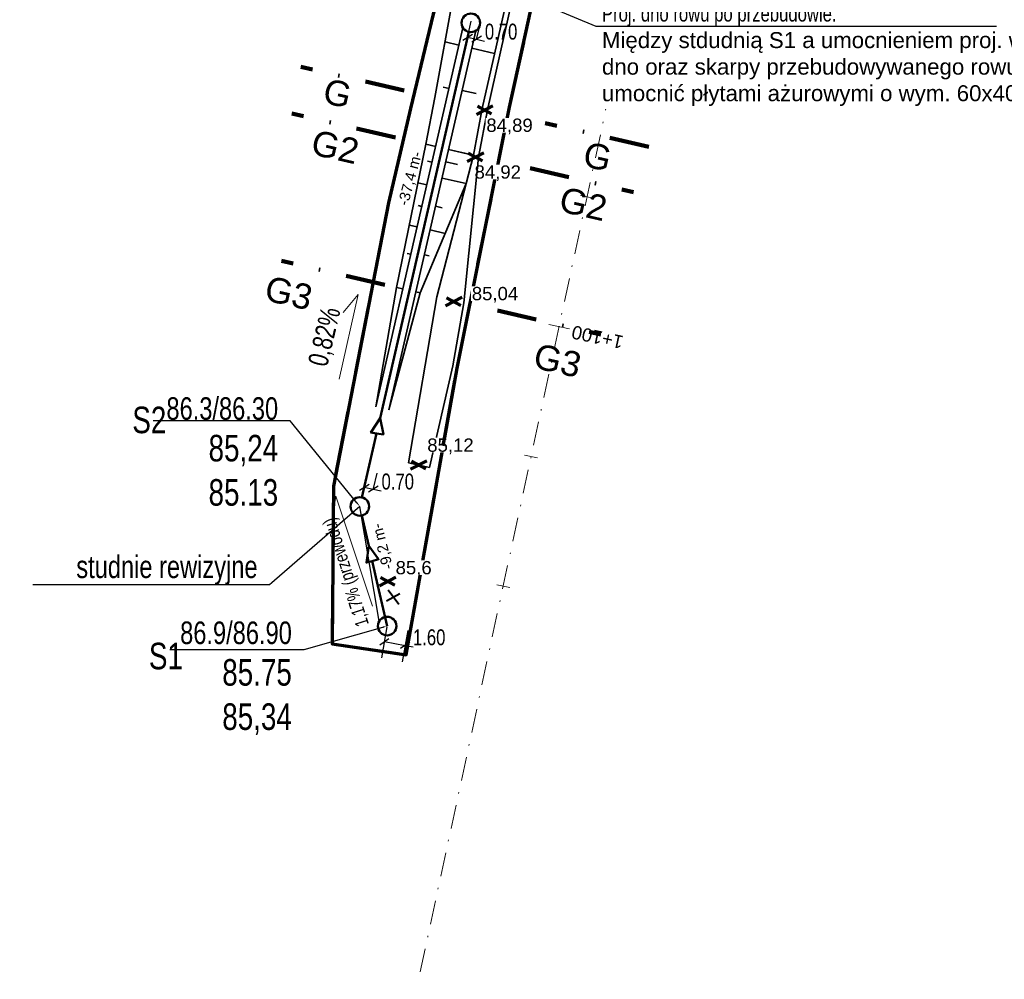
# Model space of a CAD drawing. Header units: metres. Extents: x 6593984 to 6594180, y 5883628 to 5883927.
# Tile 1 of 13: x 6593984 to 6594059, y 5883628 to 5883700. Entities that reach past the tile are written whole.
import ezdxf
from ezdxf import colors
from ezdxf.entities.mleader import LeaderData, LeaderLine
from ezdxf.math import Vec2, Vec3

# ---------------------------------------------------------------- set-up
doc = ezdxf.new("R2010")
doc.units = ezdxf.units.M
doc.header["$MEASUREMENT"] = 0
for name, pattern in [('DGN Style 4', [3.592127, 1.794941, -0.897471, 0.002244, -0.897471]), ('K2_P2', [8, 2, -2, 2, -2]), ('K3_P2_Kro', [7, 3, -2, 0, -2]), ('K5_P3', [16, 5, -3, 5, -3])]:
    doc.linetypes.add(name, pattern=pattern)
doc.layers.get('0').update_dxf_attribs({"color": 250, "linetype": 'CONTINUOUS', "lineweight": 100})
doc.layers.get('Defpoints').update_dxf_attribs({"linetype": 'CONTINUOUS'})
for name, color, linetype, lineweight in [('1', 7, 'CONTINUOUS', 0), ('GRANICA Z DECYZJI', 6, 'K5_P3', 53), ('ist kryty kanał', 22, 'K2_P2', 70), ('profil', 1, 'CONTINUOUS', 50), ('Proj', 1, 'CONTINUOUS', 50), ('przekroje osnaczenia', 6, 'CONTINUOUS', 100), ('rzędne kanalizacja', 7, 'CONTINUOUS', 20), ('RZĘDNE ROWU nOWE', 5, 'CONTINUOUS', 35), ('skarpy_nowe', 24, 'CONTINUOUS', 35), ('tabelka', 7, 'CONTINUOUS', 20), ('umocnienie płytami ażurowymi', 7, 'CONTINUOUS', 40), ('wymiary do planu pom', 6, 'CONTINUOUS', 35)]:
    doc.layers.add(name, color=color, linetype=linetype, lineweight=lineweight)
doc.styles.get("Standard").update_dxf_attribs({"font": 'arial.ttf', "width": 0.75})
doc.styles.add('Style-Arial', font='arial.ttf')
doc.dimstyles.get("Standard").update_dxf_attribs({"dimtxt": 1, "dimasz": 1, "dimexe": 1, "dimexo": 1, "dimgap": 1, "dimtad": 1, "dimtxsty": 'Standard', "dimcen": 2.5, "dimadec": 0, "dimazin": 0, "dimtfac": 1, "dimtmove": 0, "dimatfit": 3, "dimfxl": 1, "dimarcsym": 0})

# ---------------------------------------------------------------- blocks, each defined once
blk = doc.blocks.new('_Oblique')
at = {"color": 0, "linetype": 'ByBlock', "lineweight": -2}
blk.add_line((0.5, 0.5), (-0.5, -0.5), dxfattribs=at)
blk = doc.blocks.new('*D1858')
at = {"layer": 'Defpoints', "color": 0, "linetype": 'Continuous'}
for p in [(6594012.025375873, 5883654.476939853), (6594013.59882798, 5883654.19683906), (6594013.390065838, 5883653.024128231)]:
    blk.add_point(p, dxfattribs=at)
at = {"layer": 'wymiary do planu pom', "color": 0, "lineweight": -2}
for p, q in [((6594012.014422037, 5883654.415407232), (6594011.597537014, 5883652.073576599)), ((6594013.587874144, 5883654.135306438), (6594013.170989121, 5883651.793475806)), ((6594011.81661373, 5883653.304229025), (6594013.390065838, 5883653.024128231)), ((6594013.390065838, 5883653.024128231), (6594013.980779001, 5883652.918971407))]:
    blk.add_line(p, q, dxfattribs=at)
at = {"layer": 'wymiary do planu pom', "color": 0, "linetype": 'ByBlock', "lineweight": -2, "xscale": 0.6, "yscale": 0.6, "zscale": 0.6}
for p, rotation in [((6594011.81661373, 5883653.304229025), 169.9061312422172), ((6594013.390065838, 5883653.024128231), 349.9061312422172)]:
    blk.add_blockref('_Oblique', p, dxfattribs=dict(at, rotation=rotation))
at = {"layer": 'wymiary do planu pom', "color": 0, "linetype": 'Continuous', "lineweight": 18, "insert": (6594015.195779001, 5883653.621658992), "char_height": 1.2, "attachment_point": 5}
blk.add_mtext('\\A1;1.60', dxfattribs=at)
blk = doc.blocks.new('*D1859')
at = {"layer": 'Defpoints', "color": 0, "linetype": 'Continuous'}
for p in [(6594010.302965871, 5883664.942830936), (6594010.985193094, 5883664.786095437), (6594010.985193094, 5883664.786095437)]:
    blk.add_point(p, dxfattribs=at)
at = {"layer": 'wymiary do planu pom', "color": 0, "lineweight": -2}
for p, q in [((6594010.316960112, 5883665.003744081), (6594010.582850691, 5883666.161093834)), ((6594010.999187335, 5883664.847008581), (6594011.265077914, 5883666.004358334)), ((6594010.302965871, 5883664.942830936), (6594010.985193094, 5883664.786095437)), ((6594010.985193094, 5883664.786095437), (6594011.569959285, 5883664.651750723))]:
    blk.add_line(p, q, dxfattribs=at)
at = {"layer": 'wymiary do planu pom', "color": 0, "linetype": 'ByBlock', "lineweight": -2, "xscale": 0.6, "yscale": 0.6, "zscale": 0.6}
for p, rotation in [((6594010.302965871, 5883664.942830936), 167.06133550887), ((6594010.985193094, 5883664.786095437), 347.06133550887)]:
    blk.add_blockref('_Oblique', p, dxfattribs=dict(at, rotation=rotation))
at = {"layer": 'wymiary do planu pom', "color": 0, "linetype": 'Continuous', "lineweight": 18, "insert": (6594012.827319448, 5883665.354438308), "char_height": 1.2, "attachment_point": 5}
blk.add_mtext('\\A1;0.70', dxfattribs=at)
blk = doc.blocks.new('*D1860')
at = {"layer": 'Defpoints', "color": 0, "linetype": 'Continuous'}
for p in [(6594018.073274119, 5883698.764880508), (6594018.772206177, 5883698.680856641), (6594018.755501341, 5883698.60814501)]:
    blk.add_point(p, dxfattribs=at)
at = {"layer": 'wymiary do planu pom', "color": 0, "lineweight": -2}
for p, q in [((6594018.08726836, 5883698.825793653), (6594018.369863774, 5883700.055855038)), ((6594018.769495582, 5883698.669058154), (6594019.052090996, 5883699.899119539)), ((6594018.089978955, 5883698.83759214), (6594018.772206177, 5883698.680856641)), ((6594018.772206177, 5883698.680856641), (6594019.356972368, 5883698.546511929))]:
    blk.add_line(p, q, dxfattribs=at)
at = {"layer": 'wymiary do planu pom', "color": 0, "linetype": 'ByBlock', "lineweight": -2, "xscale": 0.6, "yscale": 0.6, "zscale": 0.6}
for p, rotation in [((6594018.089978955, 5883698.83759214), 167.0613355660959), ((6594018.772206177, 5883698.680856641), 347.0613355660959)]:
    blk.add_blockref('_Oblique', p, dxfattribs=dict(at, rotation=rotation))
at = {"layer": 'wymiary do planu pom', "color": 0, "linetype": 'Continuous', "lineweight": 18, "insert": (6594020.614332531, 5883699.249199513), "char_height": 1.2, "attachment_point": 5}
blk.add_mtext('\\A1;0.70', dxfattribs=at)

msp = doc.modelspace()

# ---------------------------------------------------------------- linework, layer by layer
at = {"layer": '1', "color": 7, "linetype": 'DGN Style 4', "lineweight": 0}
msp.add_line((6594034.30654, 5883720.350547), (6594014.39592, 5883627.864462), dxfattribs=at)
at = {"layer": '1', "color": 7, "linetype": 'Continuous', "lineweight": 0, "flags": 128}
for points in [[(6594029.679176, 5883696.48041), (6594028.701574, 5883696.69087)], [(6594027.574571, 5883686.704386), (6594026.596969, 5883686.914847)], [(6594023.365361, 5883667.152339), (6594022.387759, 5883667.3628)], [(6594021.260756, 5883657.376316), (6594020.283153, 5883657.586776)]]:
    msp.add_lwpolyline(points, dxfattribs=at)
at = {"layer": '1', "color": 7, "linetype": 'Continuous', "lineweight": 13, "flags": 128}
msp.add_lwpolyline([(6594025.763247, 5883676.865225), (6594024.199083, 5883677.201961)], dxfattribs=at)
at = {"layer": 'Proj', "linetype": 'Continuous'}
for points in [[(6594011.498863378, 5883670.148249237), (6594018.181188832, 5883699.23460406)], [(6594011.498863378, 5883670.148249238), (6594010.803186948, 5883669.067805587), (6594011.233931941, 5883668.995074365)], [(6594011.498863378, 5883670.148249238), (6594011.741234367, 5883668.911647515), (6594011.233931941, 5883668.995074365)], [(6594010.125460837, 5883664.170199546), (6594011.23393194, 5883668.995074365)]]:
    msp.add_lwpolyline(points, dxfattribs=at)
msp.add_circle((6594018.33792433, 5883699.916831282), 0.7, dxfattribs=at)
at = {"layer": 'przekroje osnaczenia', "linetype": 'K3_P2_Kro', "extrusion": (4.940212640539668e-08, 1.134574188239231e-07, 0.9999999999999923)}
for p, q in [((6594013.312748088, 5883694.816544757, 1.045293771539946e-07), (6594005.515865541, 5883696.607807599, 2.864798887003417e-07)), ((6594012.649845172, 5883691.294210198, 8.217314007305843e-08), (6594004.852962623, 5883693.085473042, 2.641236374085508e-07)), ((6594031.741399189, 5883690.582729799, -3.255274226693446e-07), (6594023.944516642, 5883692.373992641, -1.435769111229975e-07)), ((6594022.798169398, 5883688.962725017, -1.546513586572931e-07), (6594030.595051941, 5883687.171462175, -3.366018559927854e-07)), ((6594011.860537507, 5883680.188654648), (6594004.063654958, 5883681.979917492, 1.819504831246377e-07)), ((6594020.334803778, 5883678.240360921), (6594028.131686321, 5883676.449098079, -1.819505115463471e-07))]:
    msp.add_line(p, q, dxfattribs=at)
at = {"layer": 'rzędne kanalizacja', "linetype": 'Continuous', "lineweight": 20}
msp.add_line((6594009.853104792, 5883679.443125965), (6594008.715930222, 5883678.108486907), dxfattribs=at)
at = {"layer": 'RZĘDNE ROWU nOWE', "lineweight": 60}
for p, q in [((6594019.997812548, 5883693.668746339), (6594018.754960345, 5883693.021427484)), ((6594019.90273759, 5883693.058648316), (6594018.830615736, 5883693.635166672)), ((6594019.301889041, 5883690.130945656), (6594018.059036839, 5883689.483626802)), ((6594019.206814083, 5883689.520847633), (6594018.134692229, 5883690.097365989)), ((6594017.673378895, 5883679.244846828), (6594016.430526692, 5883678.597527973)), ((6594017.578303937, 5883678.634748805), (6594016.506182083, 5883679.211267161)), ((6594015.02694752, 5883666.934615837, -4.84443251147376e-08), (6594013.784095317, 5883666.287296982, -4.84443251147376e-08)), ((6594014.931872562, 5883666.324517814, -4.84443251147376e-08), (6594013.859750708, 5883666.90103617, -4.84443251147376e-08))]:
    msp.add_line(p, q, dxfattribs=at)
at = {"layer": 'skarpy_nowe'}
for p, q in [((6594015.628026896, 5883694.284630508, 3.138646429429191e-08), (6594018.602038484, 5883710.629462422, 2.308578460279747e-08)), ((6594017.439048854, 5883698.237330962), (6594016.391046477, 5883698.478099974, 2.445651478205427e-08)), ((6594020.127859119, 5883697.618220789, -4.524819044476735e-08), (6594018.413659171, 5883698.013423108, -2.274381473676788e-08)), ((6594014.933345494, 5883690.769596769, 2.888464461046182e-08), (6594015.628026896, 5883694.284630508, 3.138646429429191e-08)), ((6594012.72206522, 5883679.990420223, 85.6961270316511), (6594014.933345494, 5883690.769596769, 2.888464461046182e-08)), ((6594015.683795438, 5883690.597187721, 1.137190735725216e-08), (6594014.933345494, 5883690.769596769, 2.888464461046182e-08)), ((6594016.658405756, 5883690.373279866, -1.137190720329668e-08), (6594018.38346602, 5883689.976962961, -5.162845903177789e-08)), ((6594016.658405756, 5883690.373279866, -1.137190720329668e-08), (6594018.529657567, 5883689.943376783, -5.504002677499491e-08)), ((6594014.338859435, 5883687.871696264, 23.0387589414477), (6594015.021603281, 5883687.714842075, 23.03875892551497)), ((6594017.984429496, 5883687.827330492, -5.373031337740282e-08), (6594014.525170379, 5883679.576173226)), ((6594016.16430502, 5883688.222593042), (6594017.984429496, 5883687.827330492, -5.373031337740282e-08)), ((6594013.685091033, 5883684.684816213, 1.419513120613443e-08), (6594014.293376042, 5883684.545068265)), ((6594015.267986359, 5883684.321160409, -2.274381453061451e-08), (6594016.404972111, 5883684.059948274, -4.927687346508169e-08)), ((6594012.72206522, 5883679.990420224, 85.6961270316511), (6594011.181532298, 5883671.00005435)), ((6594013.220670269, 5883679.875870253), (6594011.181532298, 5883671.00005435)), ((6594014.195280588, 5883679.651962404), (6594012.156142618, 5883670.776146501)), ((6594014.525170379, 5883679.576173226, 85.79607240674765), (6594012.156142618, 5883670.776146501))]:
    msp.add_line(p, q, dxfattribs=at)
at = {"layer": 'skarpy_nowe', "extrusion": (4.940212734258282e-08, 1.134574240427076e-07, 0.9999999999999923)}
for p, q in [((6594019.195100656, 5883693.465127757, -5.185589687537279e-08), (6594022.841011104, 5883709.698489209, -2.602808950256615e-08)), ((6594023.231699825, 5883709.612685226, -3.055471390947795e-08), (6594019.584944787, 5883693.375564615, -6.095342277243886e-08)), ((6594016.690494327, 5883694.979075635), (6594016.259861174, 5883695.078009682, 1.004939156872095e-08)), ((6594017.682287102, 5883694.829958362), (6594018.732563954, 5883694.588666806, -2.450959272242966e-08)), ((6594015.413134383, 5883689.41907338), (6594015.072784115, 5883689.497265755, 7.942521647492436e-09)), ((6594016.447281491, 5883689.454313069), (6594017.33875193, 5883689.249505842, -2.080363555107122e-08)), ((6594014.647890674, 5883686.088174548), (6594014.355833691, 5883686.155271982, 6.815534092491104e-09)), ((6594015.677999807, 5883686.105838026), (6594016.174156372, 5883685.991850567, -1.15784664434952e-08)), ((6594013.820887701, 5883682.488454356), (6594013.546725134, 5883682.551440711, 6.397944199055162e-09)), ((6594014.835644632, 5883682.439293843), (6594015.198740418, 5883682.355875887, -8.47331774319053e-09))]:
    msp.add_line(p, q, dxfattribs=at)
at = {"layer": 'skarpy_nowe', "extrusion": (4.94021273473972e-08, 1.134574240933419e-07, 0.9999999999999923)}
for p, q in [((6594018.529657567, 5883689.943376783, -5.504002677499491e-08), (6594019.195100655, 5883693.465127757, -5.185589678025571e-08)), ((6594018.907190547, 5883689.806555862, -6.410531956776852e-08), (6594019.584944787, 5883693.375564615, -6.095342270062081e-08)), ((6594015.783895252, 5883679.286991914, -4.844432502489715e-08), (6594013.628185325, 5883666.777483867, 5.646373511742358e-07)), ((6594017.801338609, 5883678.823502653, -9.55240212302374e-08), (6594016.986668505, 5883674.083735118, 4.106594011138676e-09)), ((6594015.223096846, 5883666.430943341), (6594016.986668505, 5883674.083735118, 4.106594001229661e-09)), ((6594013.628185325, 5883666.777483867, 5.646373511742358e-07), (6594015.223096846, 5883666.430943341))]:
    msp.add_line(p, q, dxfattribs=at)
at = {"layer": 'skarpy_nowe', "extrusion": (-0.2239078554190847, -0.9746103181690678, 1.216382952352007e-07)}
for p, q in [((6594013.220670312, 5883679.875870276, 85.99149612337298), (6594012.72206522, 5883679.990420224, 85.6961270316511)), ((6594014.195280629, 5883679.651962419, 85.99149610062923), (6594014.525170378, 5883679.576173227, 85.79607240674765))]:
    msp.add_line(p, q, dxfattribs=at)
at = {"layer": 'skarpy_nowe'}
for points in [[(6594013.220670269, 5883679.875870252), (6594017.740927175, 5883699.551325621)], [(6594014.195280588, 5883679.651962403), (6594018.715537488, 5883699.327417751)]]:
    msp.add_lwpolyline(points, dxfattribs=at)
at = {"layer": 'umocnienie płytami ażurowymi', "color": 1, "linetype": 'Continuous'}
msp.add_line((6594012.972291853, 5883656.893112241), (6594011.980907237, 5883656.353842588), dxfattribs=at)
at = {"layer": 'wymiary do planu pom', "color": 11, "lineweight": 70}
msp.add_lwpolyline([(6594050.28243029, 5883797.576172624), (6594045.996346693, 5883788.361227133), (6594038.799332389, 5883784.211510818), (6594036.925046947, 5883778.466980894), (6594033.031422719, 5883766.164769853), (6594029.387881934, 5883754.610093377), (6594025.999310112, 5883744.053416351), (6594016.584449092, 5883705.10378907), (6594013.796145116, 5883693.474897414), (6594012.120578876, 5883686.358326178), (6594012.120578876, 5883686.358326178), (6594007.974635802, 5883665.012279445), (6594007.882105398, 5883653.140592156), (6594013.467497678, 5883652.304898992), (6594017.292843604, 5883673.892560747), (6594021.254198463, 5883693.564227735), (6594029.803594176, 5883732.656726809), (6594037.61572606, 5883758.925002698), (6594038.942994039, 5883763.136291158), (6594044.610508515, 5883777.580521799), (6594054.873116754, 5883794.412355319), (6594050.28243029, 5883797.576172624)], dxfattribs=at)

# ---------------------------------------------------------------- texts
at = {"layer": '1', "color": 7, "lineweight": 13, "insert": (6594025.958767, 5883676.656466), "char_height": 1, "attachment_point": 6, "rotation": 167.8506590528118, "line_spacing_factor": 1.2, "style": 'Style-Arial'}
msp.add_mtext('1+100', dxfattribs=at)
at = {"layer": 'przekroje osnaczenia', "color": 6, "char_height": 1.898575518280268, "width": 2.382906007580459, "attachment_point": 1, "rotation": 347.06133554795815, "style": 'Style-Arial'}
for s, insert in [('G', (6594007.497690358, 5883695.772562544, 2.176197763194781e-07)), ('G2', (6594006.607422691, 5883691.897468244, 7.012590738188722e-07)), ('G', (6594027.090914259, 5883691.005731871, -79.9999999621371)), ('G2', (6594025.298018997, 5883687.603473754, 2.650894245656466e-07)), ('G3', (6594003.104581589, 5883680.892719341, 80.00000195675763)), ('G3', (6594023.35826005, 5883675.809174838, 80.00000153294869))]:
    msp.add_mtext(s, dxfattribs=dict(at, insert=insert))
at = {"layer": 'rzędne kanalizacja', "linetype": 'Continuous', "lineweight": 20, "insert": (6594006.034393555, 5883674.288704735), "char_height": 1.5, "width": 2.448608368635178, "attachment_point": 1, "rotation": 76.52783532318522}
msp.add_mtext('0,82%', dxfattribs=at)
at = {"layer": 'tabelka', "color": 1, "insert": (6594012.814070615, 5883686.290752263), "char_height": 0.8, "width": 5.846777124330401, "attachment_point": 1, "rotation": 75.04991361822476, "style": 'Style-Arial'}
msp.add_mtext('-37,4 m-', dxfattribs=at)

# ---------------------------------------------------------------- dimensions: what is measured, and where the dimension line sits
at = {"layer": 'wymiary do planu pom', "lineweight": 18}
dim = msp.add_aligned_dim(p1=(6594018.073274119, 5883698.764880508), p2=(6594018.755501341, 5883698.60814501), distance=0.07460585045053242, dimstyle='Standard', override={"dimtxt": 1.2, "dimasz": 0.6, "dimexe": 1.25, "dimexo": 0.0625, "dimgap": 0.09, "dimtad": 2, "dimtih": 1, "dimtoh": 1, "dimzin": 0, "dimdsep": 46, "dimtxsty": 'Standard', "dimblk1": 'Oblique', "dimblk2": 'Oblique', "dimsah": 1, "dimcen": 0.09, "dimtdec": 4, "dimtofl": 0, "dimtolj": 1, "dimtzin": 0}, dxfattribs=at)
dim.commit()
dim.dimension.update_dxf_attribs({"geometry": '*D1860', "text_midpoint": (6594020.614332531, 5883699.249199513)})

# ---------------------------------------------------------------- next in the draw order: texts
at = {"layer": 'RZĘDNE ROWU nOWE', "color": 5, "lineweight": 60, "char_height": 1, "width": 2.894512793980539, "attachment_point": 1, "style": 'Style-Arial', "bg_fill": 3, "box_fill_scale": 1.05, "bg_fill_color": 1, "bg_fill_transparency": 0}
for s, insert in [('{\\C256;84,92}', (6594018.614726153, 5883689.182129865)), ('{\\C256;85,12}', (6594015.052450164, 5883668.60721534, 6.714569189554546e-07))]:
    msp.add_mtext(s, dxfattribs=dict(at, insert=insert))

# ---------------------------------------------------------------- next in the draw order: leaders
at = {"layer": 'rzędne kanalizacja', "linetype": 'Continuous', "lineweight": 20}
ml = msp.add_multileader_mtext('Standard', dxfattribs=at)
ml.set_content('\\pxsm1;{\\H0.85x;\\C7;86.3/\\C86;86.30\\P}85,24\\P85.13')
ml.set_leader_properties(linetype='CONTINUOUS')
ml.build(insert=Vec2(0, 0))
ml.multileader.update_dxf_attribs({"text_left_attachment_type": 6, "text_right_attachment_type": 6, "dogleg_length": 0.72, "arrow_head_size": 0.36})
ctx = ml.context
ctx.base_point, ctx.char_height, ctx.arrow_head_size, ctx.landing_gap_size, ctx.plane_origin = Vec3(6593995.373558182, 5883669.949024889), 2, 0.36, 0.18, Vec3(6594009.362924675, 5883664.033943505)
ctx.left_attachment, ctx.right_attachment, ctx.text_align_type = 6, 6, 2
notes = []
notes.append((ctx, [(0, (1, 1, 0), (6594004.714966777, 5883669.949024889), (-1, 0), 0.72, [(0, [(6594009.968725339, 5883663.487972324)], 0, [])])]))
ctx.mtext.insert, ctx.mtext.rotation, ctx.mtext.alignment, ctx.mtext.line_spacing_factor, ctx.mtext.flow_direction = Vec3(6594003.814966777, 5883671.713486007), 0.3465754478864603, 3, 0.72, 5
ctx.mtext.has_bg_fill, ctx.mtext.bg_color, ctx.mtext.bg_scale_factor, ctx.mtext.bg_transparency, ctx.mtext.use_window_bg_color = 1, -1027028792, 1.5, 0, 1
ml = msp.add_multileader_mtext('Standard', dxfattribs=at)
ml.set_content('\\pxsm1,qr;{\\H0.85x;\\C7;86.9/\\C86;86.90\\P\\pq*;}85.75\\P85,34')
ml.set_leader_properties(linetype='CONTINUOUS')
ml.build(insert=Vec2(0, 0))
ml.multileader.update_dxf_attribs({"text_left_attachment_type": 6, "text_right_attachment_type": 6, "dogleg_length": 0.72, "arrow_head_size": 0.36})
ctx = ml.context
ctx.base_point, ctx.char_height, ctx.arrow_head_size, ctx.landing_gap_size, ctx.plane_origin = Vec3(6593996.405869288, 5883652.694945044), 2, 0.36, 0.18, Vec3(6594015.202062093, 5883653.613602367)
ctx.left_attachment, ctx.right_attachment, ctx.text_align_type = 6, 6, 2
notes.append((ctx, [(0, (1, 1, 0), (6594005.747277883, 5883652.694945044), (-1, 0), 0.72, [(0, [(6594012.025375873, 5883654.476939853)], 0, [])])]))
ctx.mtext.insert, ctx.mtext.alignment, ctx.mtext.line_spacing_factor, ctx.mtext.flow_direction = Vec3(6594004.847277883, 5883654.819569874), 3, 0.72, 5
ctx.mtext.has_bg_fill, ctx.mtext.bg_color, ctx.mtext.bg_scale_factor, ctx.mtext.bg_transparency, ctx.mtext.use_window_bg_color = 1, -1027028792, 1.5, 0, 1
for ctx, leaders in notes:
    for number, flags, end, landing, length, lines in leaders:
        leader = LeaderData()
        leader.index, (leader.has_last_leader_line, leader.has_dogleg_vector, leader.attachment_direction) = number, flags
        leader.last_leader_point, leader.dogleg_vector, leader.dogleg_length = Vec3(end), Vec3(landing), length
        for number, points, colour, breaks in lines:
            line = LeaderLine()
            line.index, line.vertices, line.color, line.breaks = number, Vec3.list(points), colors.encode_raw_color(colour), breaks
            leader.lines.append(line)
        ctx.leaders.append(leader)

# ---------------------------------------------------------------- next in the draw order: linework, layer by layer
msp.add_line((6594008.41195307, 5883673.066404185), (6594009.853104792, 5883679.443125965), dxfattribs=at)
at = {"layer": 'skarpy_nowe', "extrusion": (4.94021273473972e-08, 1.134574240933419e-07, 0.9999999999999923)}
for p, q in [((6594015.783895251, 5883679.286991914, -4.84443251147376e-08), (6594018.529657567, 5883689.943376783, -5.504002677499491e-08)), ((6594017.801338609, 5883678.823502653, -9.55240212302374e-08), (6594018.907190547, 5883689.806555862, -6.410531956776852e-08))]:
    msp.add_line(p, q, dxfattribs=at)
at = {"layer": 'umocnienie płytami ażurowymi', "color": 1, "linetype": 'Continuous'}
msp.add_line((6594012.117086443, 5883657.198153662), (6594012.912373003, 5883656.114167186), dxfattribs=at)

# ---------------------------------------------------------------- next in the draw order: texts
at = {"layer": 'rzędne kanalizacja', "linetype": 'Continuous', "lineweight": 20, "char_height": 2, "width": 1.568879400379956, "attachment_point": 1, "bg_fill": 3, "box_fill_scale": 1, "bg_fill_color": 1, "bg_fill_transparency": 0}
for s, insert in [('S2', (6593992.826731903, 5883671.006297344)), ('S1', (6593994.07734904, 5883653.219292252))]:
    msp.add_mtext(s, dxfattribs=dict(at, insert=insert))

# ---------------------------------------------------------------- next in the draw order: dimensions: what is measured, and where the dimension line sits
at = {"layer": 'wymiary do planu pom', "lineweight": 18}
dim = msp.add_aligned_dim(p1=(6594010.302965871, 5883664.942830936), p2=(6594010.985193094, 5883664.786095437), distance=0, dimstyle='Standard', override={"dimtxt": 1.2, "dimasz": 0.6, "dimexe": 1.25, "dimexo": 0.0625, "dimgap": 0.09, "dimtad": 2, "dimtih": 1, "dimtoh": 1, "dimzin": 0, "dimdsep": 46, "dimtxsty": 'Standard', "dimblk1": 'Oblique', "dimblk2": 'Oblique', "dimsah": 1, "dimcen": 0.09, "dimtdec": 4, "dimtofl": 0, "dimtolj": 1, "dimtzin": 0}, dxfattribs=at)
dim.commit()
dim.dimension.update_dxf_attribs({"geometry": '*D1859', "text_midpoint": (6594012.827319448, 5883665.354438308)})

# ---------------------------------------------------------------- next in the draw order: leaders
at = {"layer": 'rzędne kanalizacja', "color": 0, "linetype": 'Continuous', "lineweight": 20}
ml = msp.add_multileader_mtext('Standard', dxfattribs=at)
ml.set_content('\\pxsm1;{\\H0.85x;\\C7;studnie rewizyjne}')
ml.set_leader_properties(linetype='CONTINUOUS')
ml.build(insert=Vec2(0, 0))
ml.multileader.update_dxf_attribs({"text_left_attachment_type": 6, "text_right_attachment_type": 6, "dogleg_length": 0.72, "arrow_head_size": 0.36})
ctx = ml.context
ctx.base_point, ctx.char_height, ctx.arrow_head_size, ctx.landing_gap_size, ctx.plane_origin = Vec3(6593988.552632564, 5883657.593181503), 2, 0.36, 0.18, Vec3(6593977.868098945, 5883674.588196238)
ctx.left_attachment, ctx.right_attachment, ctx.text_align_type = 6, 6, 2
notes = []
notes.append((ctx, [(1, (1, 1, 0), (6594003.166244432, 5883657.593181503), (-1, 0), 0.72, [(0, [(6594011.450735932, 5883654.649534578), (6594009.968725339, 5883663.487972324)], 0, [])])]))
ctx.mtext.insert, ctx.mtext.alignment, ctx.mtext.line_spacing_factor, ctx.mtext.flow_direction = Vec3(6594002.266244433, 5883659.792976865), 3, 0.72, 5
ctx.mtext.has_bg_fill, ctx.mtext.bg_color, ctx.mtext.bg_scale_factor, ctx.mtext.bg_transparency, ctx.mtext.use_window_bg_color = 1, -1027028792, 1.5, 0, 1
for ctx, leaders in notes:
    for number, flags, end, landing, length, lines in leaders:
        leader = LeaderData()
        leader.index, (leader.has_last_leader_line, leader.has_dogleg_vector, leader.attachment_direction) = number, flags
        leader.last_leader_point, leader.dogleg_vector, leader.dogleg_length = Vec3(end), Vec3(landing), length
        for number, points, colour, breaks in lines:
            line = LeaderLine()
            line.index, line.vertices, line.color, line.breaks = number, Vec3.list(points), colors.encode_raw_color(colour), breaks
            leader.lines.append(line)
        ctx.leaders.append(leader)

# ---------------------------------------------------------------- next in the draw order: linework, layer by layer
at = {"layer": 'profil'}
for points in [[(6594010.124485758, 5883662.805521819), (6594010.643705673, 5883660.530605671)], [(6594010.906793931, 5883659.377907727), (6594011.186439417, 5883658.152665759), (6594012.025375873, 5883654.476939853)]]:
    msp.add_lwpolyline(points, dxfattribs=at)
at = {"layer": 'Proj', "linetype": 'Continuous'}
for points in [[(6594010.643705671, 5883660.530605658), (6594010.470748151, 5883659.257259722), (6594010.891788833, 5883659.373689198)], [(6594010.643705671, 5883660.530605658), (6594011.386717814, 5883659.512833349), (6594010.891788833, 5883659.373689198)]]:
    msp.add_lwpolyline(points, dxfattribs=at)
for centre in [(6594009.968725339, 5883663.487972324), (6594012.025375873, 5883654.476939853)]:
    msp.add_circle(centre, 0.7, dxfattribs=at)
at = {"layer": 'rzędne kanalizacja', "linetype": 'Continuous', "lineweight": 20}
for p, q in [((6594008.170357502, 5883664.253658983), (6594007.887545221, 5883662.523212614)), ((6594010.924030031, 5883655.98331322), (6594008.170357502, 5883664.253658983))]:
    msp.add_line(p, q, dxfattribs=at)
at = {"layer": 'RZĘDNE ROWU nOWE', "color": 173, "lineweight": 60}
for p, q in [((6594012.694830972, 5883658.156559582), (6594011.451978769, 5883657.509240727)), ((6594012.599756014, 5883657.546461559), (6594011.52763416, 5883658.122979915))]:
    msp.add_line(p, q, dxfattribs=at)

# ---------------------------------------------------------------- next in the draw order: texts
at = {"layer": 'rzędne kanalizacja', "linetype": 'Continuous', "insert": (6594009.709604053, 5883654.317770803), "char_height": 1, "width": 11.01933321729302, "attachment_point": 1, "rotation": 107.67840912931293}
msp.add_mtext('1,17% (przewodu)', dxfattribs=at)
at = {"layer": 'RZĘDNE ROWU nOWE', "color": 5, "lineweight": 60, "insert": (6594018.405391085, 5883680.023003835), "char_height": 1, "width": 2.894512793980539, "attachment_point": 1, "style": 'Style-Arial', "bg_fill": 3, "box_fill_scale": 1.05, "bg_fill_color": 1, "bg_fill_transparency": 0}
msp.add_mtext('{\\C256;85,04}', dxfattribs=at)
at = {"layer": 'tabelka', "color": 1, "insert": (6594011.705768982, 5883658.657696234), "char_height": 0.8, "width": 5.846777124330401, "attachment_point": 1, "rotation": 104.36168585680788, "style": 'Style-Arial'}
msp.add_mtext('-9,2 m-', dxfattribs=at)

# ---------------------------------------------------------------- next in the draw order: dimensions: what is measured, and where the dimension line sits
at = {"layer": 'wymiary do planu pom', "lineweight": 18}
dim = msp.add_aligned_dim(p1=(6594012.025375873, 5883654.476939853), p2=(6594013.59882798, 5883654.19683906), distance=-1.1911474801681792, dimstyle='Standard', override={"dimtxt": 1.2, "dimasz": 0.6, "dimexe": 1.25, "dimexo": 0.0625, "dimgap": 0.09, "dimtad": 2, "dimjust": 0, "dimtih": 1, "dimtoh": 1, "dimdec": 2, "dimzin": 0, "dimdsep": 46, "dimblk1": 'Oblique', "dimblk2": 'Oblique', "dimsah": 1, "dimcen": 0.09, "dimtdec": 4, "dimtofl": 0, "dimtolj": 1, "dimtzin": 0}, dxfattribs=at)
dim.commit()
dim.dimension.update_dxf_attribs({"geometry": '*D1858', "text_midpoint": (6594015.195779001, 5883653.621658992)})

# ---------------------------------------------------------------- next in the draw order: texts
at = {"layer": 'RZĘDNE ROWU nOWE', "color": 5, "lineweight": 60, "insert": (6594012.665358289, 5883659.37552476), "char_height": 1, "width": 2.894512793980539, "attachment_point": 1, "style": 'Style-Arial', "bg_fill": 3, "box_fill_scale": 1.05, "bg_fill_color": 1, "bg_fill_transparency": 0}
msp.add_mtext('{\\C173;85,6}', dxfattribs=at)

# ---------------------------------------------------------------- next in the draw order: linework, layer by layer
at = {"layer": 'GRANICA Z DECYZJI', "lineweight": 70}
msp.add_lwpolyline([(6594050.28243029, 5883797.576172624), (6594045.996346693, 5883788.361227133), (6594038.799332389, 5883784.211510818), (6594036.925046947, 5883778.466980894), (6594033.031422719, 5883766.164769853), (6594029.387881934, 5883754.610093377), (6594025.999310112, 5883744.053416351), (6594016.584449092, 5883705.10378907), (6594013.796145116, 5883693.474897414), (6594012.120578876, 5883686.358326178), (6594012.120578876, 5883686.358326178), (6594007.974635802, 5883665.012279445), (6594007.882105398, 5883653.140592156), (6594013.467497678, 5883652.304898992), (6594017.292843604, 5883673.892560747), (6594021.254198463, 5883693.564227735), (6594029.803594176, 5883732.656726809), (6594037.61572606, 5883758.925002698), (6594038.942994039, 5883763.136291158), (6594044.610508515, 5883777.580521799), (6594054.873116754, 5883794.412355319), (6594050.28243029, 5883797.576172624)], dxfattribs=at)

# ---------------------------------------------------------------- next in the draw order: texts
at = {"layer": 'RZĘDNE ROWU nOWE', "color": 5, "lineweight": 60, "insert": (6594019.502152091, 5883692.705416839), "char_height": 1, "width": 2.894512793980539, "attachment_point": 1, "style": 'Style-Arial', "bg_fill": 3, "box_fill_scale": 1.05, "bg_fill_color": 1, "bg_fill_transparency": 0}
msp.add_mtext('{\\C256;84,89}', dxfattribs=at)

# ---------------------------------------------------------------- next in the draw order: leaders
at = {"layer": 'ist kryty kanał', "lineweight": 30}
ml = msp.add_multileader_mtext('Standard', dxfattribs=at)
ml.set_content('Proj. dno rowu po przebudowie.\\P{\\W1;\\C256;Między stdudnią S1 a umocnieniem proj. wylotu \\Pdno oraz skarpy przebudowywanego rowu\\Pumocnić płytami ażurowymi o wym. 60x40x8cm}')
ml.set_leader_properties(linetype='CONTINUOUS')
ml.build(insert=Vec2(0, 0))
ml.multileader.update_dxf_attribs({"text_left_attachment_type": 6, "text_right_attachment_type": 6, "dogleg_length": 0.36, "arrow_head_size": 0.18})
ctx = ml.context
ctx.base_point, ctx.char_height, ctx.arrow_head_size, ctx.landing_gap_size, ctx.plane_origin = Vec3(6594028.1218622, 5883699.665531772), 1.2, 0.18, 0.09, Vec3(6593985.665332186, 5883688.646348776)
ctx.left_attachment, ctx.right_attachment = 6, 6
notes = []
notes.append((ctx, [(0, (1, 1, 0), (6594027.7618622, 5883699.665531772), (1, 0), 0.36, [(0, [(6594021.577708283, 5883702.248313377)], 0, [])])]))
ctx.mtext.insert, ctx.mtext.flow_direction = Vec3(6594028.2118622, 5883701.218328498), 5
ctx.mtext.has_bg_fill, ctx.mtext.bg_color, ctx.mtext.bg_scale_factor, ctx.mtext.bg_transparency, ctx.mtext.use_window_bg_color = 1, -1027028792, 1.5, 0, 1
for ctx, leaders in notes:
    for number, flags, end, landing, length, lines in leaders:
        leader = LeaderData()
        leader.index, (leader.has_last_leader_line, leader.has_dogleg_vector, leader.attachment_direction) = number, flags
        leader.last_leader_point, leader.dogleg_vector, leader.dogleg_length = Vec3(end), Vec3(landing), length
        for number, points, colour, breaks in lines:
            line = LeaderLine()
            line.index, line.vertices, line.color, line.breaks = number, Vec3.list(points), colors.encode_raw_color(colour), breaks
            leader.lines.append(line)
        ctx.leaders.append(leader)

doc.saveas('drawing.dxf')
